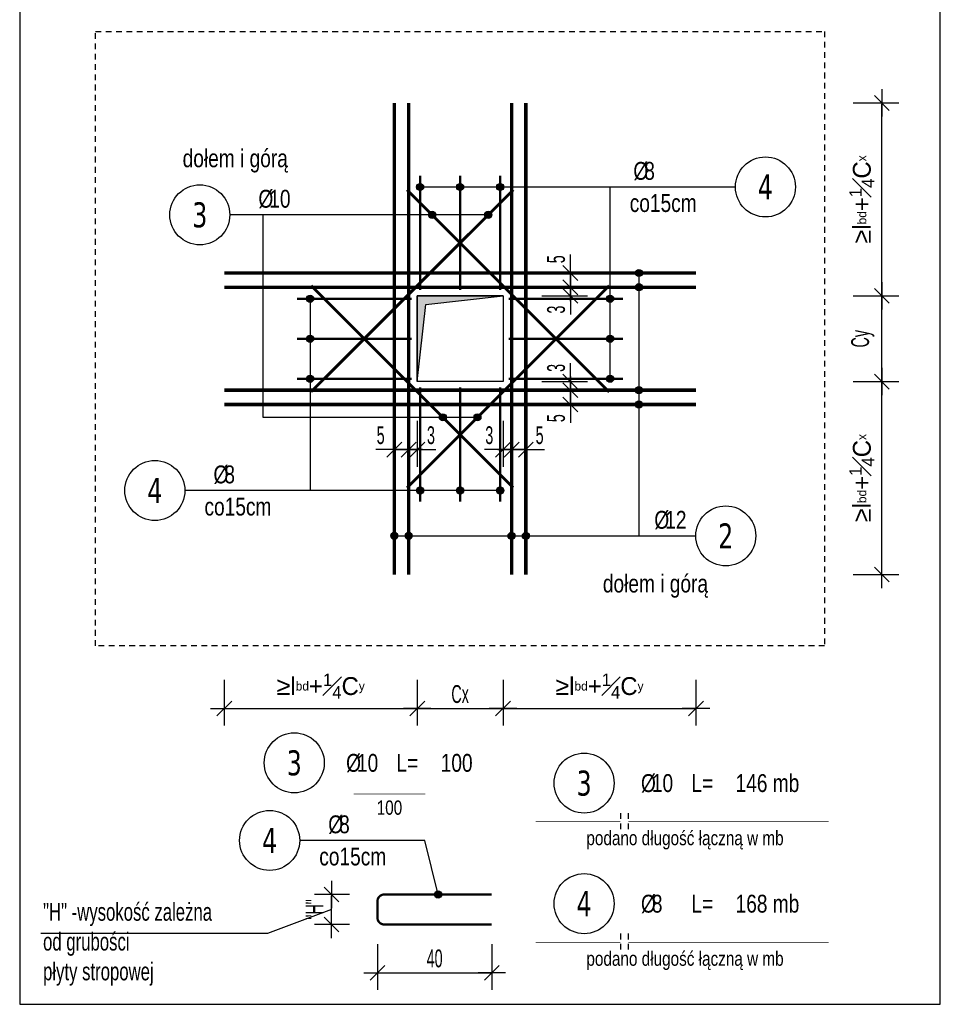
# Model space of a CAD drawing. Header units: millimetres. Extents: x -796 to 14823, y -2819 to 1873.
# Tile 3 of 51: x -126 to 196, y -2553 to -2209. Entities that reach past the tile are written whole.
import ezdxf
from ezdxf.enums import TextEntityAlignment as Align

# ---------------------------------------------------------------- set-up
doc = ezdxf.new("R2010")
doc.units = ezdxf.units.MM
doc.header["$LTSCALE"] = 10
doc.linetypes.add('MP', pattern=[0.36, 0.2, -0.16])
for name, color, linetype in [('BA_lpm', 1, 'MP'), ('BA_wym', 1, 'Continuous'), ('BZ_lpm', 1, 'MP'), ('BZ_odn', 1, 'Continuous'), ('BZ_opi2', 4, 'Continuous'), ('BZ_opi3', 30, 'Continuous'), ('BZ_opi4', 53, 'Continuous'), ('BZ_P_wid', 3, 'Continuous'), ('BZ_P_wyc', 134, 'Continuous'), ('BZ_sym', 7, 'Continuous'), ('BZ_txs', 2, 'Continuous'), ('BZ_wym', 1, 'Continuous')]:
    doc.layers.add(name, color=color, linetype=linetype)
doc.layers.add('BA_obw', color=230, linetype='Continuous', plot=False)
doc.layers.add('BZ_pom', color=6, linetype='Continuous', plot=False)
doc.styles.add('BIKTBG', font='tahoma.ttf', dxfattribs={"width": 0.85})
doc.styles.add('BIKTC', font='bikromsw.shx', dxfattribs={"width": 0.85})
doc.styles.add('BIKTS', font='bikromsw.shx', dxfattribs={"width": 0.8})
doc.styles.add('BIKWYM', font='bikromsw.shx', dxfattribs={"width": 0.6})
doc.dimstyles.new('BA_KR_25_cm', dxfattribs={"dimscale": 0.25, "dimtxt": 25, "dimasz": 1.666667, "dimexe": 24, "dimexo": 0, "dimgap": 0, "dimtad": 0, "dimdec": 1, "dimrnd": 0.5, "dimzin": 9, "dimdsep": 46, "dimtxsty": 'BIKWYM', "dimblk": 'WYM-KR', "dimcen": 0, "dimdle": 20, "dimclrd": 256, "dimclre": 256, "dimclrt": 7, "dimadec": 0, "dimazin": 0, "dimtfac": 0.033333, "dimtdec": 1, "dimtmove": 0, "dimatfit": 3, "dimldrblk": 'WYM-KR', "dimfxl": 1, "dimtvp": 0.8, "dimtolj": 1, "dimarcsym": 0})
doc.dimstyles.new('BZ_KP_25_cm', dxfattribs={"dimscale": 0.25, "dimtxt": 25, "dimasz": 1.666667, "dimexe": 24, "dimexo": 0, "dimgap": 0, "dimtad": 0, "dimdec": 1, "dimrnd": 0.5, "dimzin": 9, "dimdsep": 46, "dimtxsty": 'BIKWYM', "dimblk": 'WYM-KR', "dimblk1": 'WYM-KP', "dimblk2": 'WYM-KP', "dimsah": 1, "dimcen": 0, "dimdle": 20, "dimclrd": 256, "dimclre": 256, "dimclrt": 7, "dimadec": 0, "dimazin": 0, "dimtfac": 0.033333, "dimtdec": 1, "dimtmove": 0, "dimatfit": 3, "dimldrblk": 'WYM-KP', "dimfxl": 1, "dimtvp": 0.8, "dimtolj": 1, "dimarcsym": 0})
doc.dimstyles.new('BZ_KR_25_cm', dxfattribs={"dimscale": 0.25, "dimtxt": 25, "dimasz": 1.666667, "dimexe": 24, "dimexo": 0, "dimgap": 0, "dimtad": 0, "dimdec": 1, "dimrnd": 0.5, "dimzin": 9, "dimdsep": 46, "dimtxsty": 'BIKWYM', "dimblk": 'WYM-KR', "dimcen": 0, "dimdle": 20, "dimclrd": 256, "dimclre": 256, "dimclrt": 2, "dimadec": 0, "dimazin": 0, "dimtfac": 0.033333, "dimtdec": 1, "dimtmove": 0, "dimatfit": 3, "dimldrblk": 'WYM-KR', "dimfxl": 25, "dimfxlon": 1, "dimtvp": 0.8, "dimtolj": 1, "dimarcsym": 0})
doc.dimstyles.new('BZ_ST_100_cm', dxfattribs={"dimtxt": 25, "dimasz": 1.666667, "dimexe": 24, "dimexo": 0, "dimgap": 0, "dimtad": 0, "dimdec": 1, "dimrnd": 0.5, "dimdsep": 46, "dimtxsty": 'BIKWYM', "dimblk": 'WYM-ST', "dimcen": 0, "dimdle": 20, "dimclrd": 256, "dimclre": 256, "dimclrt": 7, "dimadec": 0, "dimazin": 0, "dimtfac": 0.033333, "dimtdec": 1, "dimtix": 1, "dimtmove": 2, "dimatfit": 3, "dimldrblk": 'WYM-ST', "dimfxl": 25, "dimfxlon": 1, "dimtvp": 0.8, "dimtolj": 1, "dimtzin": 0, "dimarcsym": 0})

# ---------------------------------------------------------------- blocks, each defined once
blk = doc.blocks.new('WYM-KR')
at = {"linetype": 'ByBlock'}
blk.add_line((11.52, 0), (-11.52, 0), dxfattribs=at)
at = {"color": 7, "linetype": 'ByBlock'}
blk.add_line((6.24, 6.24), (-6.24, -6.24), dxfattribs=at)
blk = doc.blocks.new('*D29')
at = {"layer": 'BA_wym', "lineweight": -2}
for p, q in [((13.29, -2439.72), (13.29, -2455.72)), ((43.29, -2439.72), (43.29, -2455.72)), ((13.71, -2449.72), (42.88, -2449.72))]:
    blk.add_line(p, q, dxfattribs=at)
at = {"layer": 'Defpoints', "color": 0}
for p in [(13.29, -2347.22), (43.29, -2347.22), (43.29, -2449.72)]:
    blk.add_point(p, dxfattribs=at)
at = {"layer": 'BA_wym', "lineweight": -2, "xscale": 0.4166666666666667, "yscale": 0.4166666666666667, "zscale": 0.4166666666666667, "rotation": 180}
blk.add_blockref('WYM-KR', (13.29, -2449.72), dxfattribs=at)
at = {"layer": 'BA_wym', "lineweight": -2, "xscale": 0.4166666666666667, "yscale": 0.4166666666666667, "zscale": 0.4166666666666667}
blk.add_blockref('WYM-KR', (43.29, -2449.72), dxfattribs=at)
at = {"layer": 'BA_wym', "color": 7, "insert": (28.29, -2444.72), "char_height": 6.25, "attachment_point": 5, "style": 'BIKWYM'}
blk.add_mtext('\\A1;Cx', dxfattribs=at)
blk = doc.blocks.new('*D30')
at = {"layer": 'BA_wym', "lineweight": -2}
for p, q in [((43.29, -2439.72), (43.29, -2455.72)), ((110.79, -2439.72), (110.79, -2455.72)), ((43.71, -2449.72), (110.38, -2449.72))]:
    blk.add_line(p, q, dxfattribs=at)
at = {"layer": 'Defpoints', "color": 0}
for p in [(43.29, -2347.22), (110.79, -2355.22), (110.79, -2449.72)]:
    blk.add_point(p, dxfattribs=at)
at = {"layer": 'BA_wym', "lineweight": -2, "xscale": 0.4166666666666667, "yscale": 0.4166666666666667, "zscale": 0.4166666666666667, "rotation": 180}
blk.add_blockref('WYM-KR', (43.29, -2449.72), dxfattribs=at)
at = {"layer": 'BA_wym', "lineweight": -2, "xscale": 0.4166666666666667, "yscale": 0.4166666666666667, "zscale": 0.4166666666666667}
blk.add_blockref('WYM-KR', (110.79, -2449.72), dxfattribs=at)
at = {"layer": 'BA_wym', "color": 7, "insert": (77.04, -2441.89), "char_height": 6.25, "attachment_point": 5, "style": 'BIKWYM'}
blk.add_mtext('\\A1;\\fArial|b0|i0|c0|p34;\\W1;\\C256;≥\\Fbikromsw.shx|c1;l\\H0.5x;bd\\H2x;+{\\H0.7x;\\S1#4;}\\H1.0003x;C\\H0.5x;y', dxfattribs=at)
blk = doc.blocks.new('*D31')
at = {"layer": 'BA_wym', "lineweight": -2}
for p, q in [((-54.21, -2439.72), (-54.21, -2455.72)), ((13.29, -2439.72), (13.29, -2455.72)), ((-53.79, -2449.72), (12.88, -2449.72))]:
    blk.add_line(p, q, dxfattribs=at)
at = {"layer": 'Defpoints', "color": 0}
for p in [(13.29, -2347.22), (-54.21, -2355.22), (13.29, -2449.72)]:
    blk.add_point(p, dxfattribs=at)
at = {"layer": 'BA_wym', "lineweight": -2, "xscale": 0.4166666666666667, "yscale": 0.4166666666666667, "zscale": 0.4166666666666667, "rotation": 180}
blk.add_blockref('WYM-KR', (-54.21, -2449.72), dxfattribs=at)
at = {"layer": 'BA_wym', "lineweight": -2, "xscale": 0.4166666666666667, "yscale": 0.4166666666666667, "zscale": 0.4166666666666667}
blk.add_blockref('WYM-KR', (13.29, -2449.72), dxfattribs=at)
at = {"layer": 'BA_wym', "color": 7, "insert": (-20.46, -2441.89), "char_height": 6.25, "attachment_point": 5, "style": 'BIKWYM'}
blk.add_mtext('\\A1;\\fArial|b0|i0|c0|p34;\\W1;\\C256;≥\\Fbikromsw.shx|c1;l\\H0.5x;bd\\H2x;+{\\H0.7x;\\S1#4;}\\H1.0003x;C\\H0.5x;y', dxfattribs=at)
blk = doc.blocks.new('*D32')
at = {"layer": 'BA_wym', "lineweight": -2}
for p, q in [((165.79, -2305.37), (181.79, -2305.37)), ((175.79, -2334.95), (175.79, -2305.79)), ((165.79, -2335.37), (181.79, -2335.37))]:
    blk.add_line(p, q, dxfattribs=at)
at = {"layer": 'Defpoints', "color": 0}
for p in [(73.29, -2305.37), (175.79, -2305.37), (73.29, -2335.37)]:
    blk.add_point(p, dxfattribs=at)
at = {"layer": 'BA_wym', "lineweight": -2, "xscale": 0.4166666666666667, "yscale": 0.4166666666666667, "zscale": 0.4166666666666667}
for p, rotation in [((175.79, -2305.37), 89.99945985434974), ((175.79, -2335.37), 269.9994598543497)]:
    blk.add_blockref('WYM-KR', p, dxfattribs=dict(at, rotation=rotation))
at = {"layer": 'BA_wym', "color": 7, "insert": (169.13, -2320.37), "char_height": 6.25, "attachment_point": 5, "rotation": 89.9995, "style": 'BIKWYM'}
blk.add_mtext('\\A1;Cy', dxfattribs=at)
blk = doc.blocks.new('*D33')
at = {"layer": 'BA_wym', "lineweight": -2}
for p, q in [((165.79, -2237.87), (181.79, -2237.87)), ((175.79, -2304.95), (175.79, -2238.29)), ((165.79, -2305.37), (181.79, -2305.37))]:
    blk.add_line(p, q, dxfattribs=at)
at = {"layer": 'Defpoints', "color": 0}
for p in [(81.29, -2237.87), (175.79, -2237.87), (73.29, -2305.37)]:
    blk.add_point(p, dxfattribs=at)
at = {"layer": 'BA_wym', "lineweight": -2, "xscale": 0.4166666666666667, "yscale": 0.4166666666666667, "zscale": 0.4166666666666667}
for p, rotation in [((175.79, -2237.87), 89.99945985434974), ((175.79, -2305.37), 269.9994598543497)]:
    blk.add_blockref('WYM-KR', p, dxfattribs=dict(at, rotation=rotation))
at = {"layer": 'BA_wym', "color": 7, "insert": (168.79, -2271.62), "char_height": 6.25, "attachment_point": 5, "rotation": 89.9995, "style": 'BIKWYM'}
blk.add_mtext('\\A1;\\fArial|b0|i0|c0|p34;\\W1;\\C256;≥\\Fbikromsw.shx|c1;l\\H0.5x;bd\\H2x;+{\\H0.7x;\\S1#4;}\\H1.0003x;C\\H0.5x;x', dxfattribs=at)
blk = doc.blocks.new('*D34')
at = {"layer": 'BA_wym', "lineweight": -2}
for p, q in [((165.79, -2335.37), (181.79, -2335.37)), ((175.79, -2402.45), (175.79, -2335.79)), ((165.79, -2402.87), (181.79, -2402.87))]:
    blk.add_line(p, q, dxfattribs=at)
at = {"layer": 'Defpoints', "color": 0}
for p in [(73.29, -2335.37), (175.79, -2335.37), (81.29, -2402.87)]:
    blk.add_point(p, dxfattribs=at)
at = {"layer": 'BA_wym', "lineweight": -2, "xscale": 0.4166666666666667, "yscale": 0.4166666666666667, "zscale": 0.4166666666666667}
for p, rotation in [((175.79, -2335.37), 89.99945985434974), ((175.79, -2402.87), 269.9994598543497)]:
    blk.add_blockref('WYM-KR', p, dxfattribs=dict(at, rotation=rotation))
at = {"layer": 'BA_wym', "color": 7, "insert": (168.79, -2369.12), "char_height": 6.25, "attachment_point": 5, "rotation": 89.9995, "style": 'BIKWYM'}
blk.add_mtext('\\A1;\\fArial|b0|i0|c0|p34;\\W1;\\C256;≥\\Fbikromsw.shx|c1;l\\H0.5x;bd\\H2x;+{\\H0.7x;\\S1#4;}\\H1.0003x;C\\H0.5x;x', dxfattribs=at)
blk = doc.blocks.new('*D35')
at = {"layer": 'BZ_wym', "lineweight": -2}
for p, q in [((43.29, -2349.15), (43.29, -2365.15)), ((46.29, -2349.15), (46.29, -2365.15)), ((42.88, -2359.15), (36.83, -2359.15)), ((43.29, -2359.15), (46.29, -2359.15)), ((46.71, -2359.15), (47.13, -2359.15))]:
    blk.add_line(p, q, dxfattribs=at)
at = {"layer": 'Defpoints', "color": 0}
for p in [(43.29, -2321), (46.29, -2321), (46.29, -2359.15)]:
    blk.add_point(p, dxfattribs=at)
at = {"layer": 'BZ_wym', "lineweight": -2, "xscale": 0.4166666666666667, "yscale": 0.4166666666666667, "zscale": 0.4166666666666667}
blk.add_blockref('WYM-KR', (43.29, -2359.15), dxfattribs=at)
at = {"layer": 'BZ_wym', "lineweight": -2, "xscale": 0.4166666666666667, "yscale": 0.4166666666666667, "zscale": 0.4166666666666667, "rotation": 180}
blk.add_blockref('WYM-KR', (46.29, -2359.15), dxfattribs=at)
at = {"layer": 'BZ_wym', "color": 2, "insert": (38.49, -2354.15), "char_height": 6.25, "attachment_point": 5, "style": 'BIKWYM'}
blk.add_mtext('\\A1;3', dxfattribs=at)
blk = doc.blocks.new('*D36')
at = {"layer": 'BZ_wym', "lineweight": -2}
for p, q in [((46.29, -2349.15), (46.29, -2365.15)), ((51.29, -2349.15), (51.29, -2365.15)), ((45.88, -2359.15), (45.46, -2359.15)), ((46.29, -2359.15), (51.29, -2359.15)), ((51.71, -2359.15), (57.76, -2359.15))]:
    blk.add_line(p, q, dxfattribs=at)
at = {"layer": 'Defpoints', "color": 0}
for p in [(46.29, -2321), (51.29, -2321), (51.29, -2359.15)]:
    blk.add_point(p, dxfattribs=at)
at = {"layer": 'BZ_wym', "lineweight": -2, "xscale": 0.4166666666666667, "yscale": 0.4166666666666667, "zscale": 0.4166666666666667}
blk.add_blockref('WYM-KR', (46.29, -2359.15), dxfattribs=at)
at = {"layer": 'BZ_wym', "lineweight": -2, "xscale": 0.4166666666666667, "yscale": 0.4166666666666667, "zscale": 0.4166666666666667, "rotation": 180}
blk.add_blockref('WYM-KR', (51.29, -2359.15), dxfattribs=at)
at = {"layer": 'BZ_wym', "color": 2, "insert": (56.09, -2354.15), "char_height": 6.25, "attachment_point": 5, "style": 'BIKWYM'}
blk.add_mtext('\\A1;5', dxfattribs=at)
blk = doc.blocks.new('*D37')
at = {"layer": 'BZ_wym', "lineweight": -2}
for p, q in [((10.29, -2349.15), (10.29, -2365.15)), ((13.29, -2349.15), (13.29, -2365.15)), ((9.88, -2359.15), (9.46, -2359.15)), ((13.29, -2359.15), (10.29, -2359.15)), ((13.71, -2359.15), (19.76, -2359.15))]:
    blk.add_line(p, q, dxfattribs=at)
at = {"layer": 'Defpoints', "color": 0}
for p in [(10.29, -2321), (13.29, -2321), (10.29, -2359.15)]:
    blk.add_point(p, dxfattribs=at)
at = {"layer": 'BZ_wym', "lineweight": -2, "xscale": 0.4166666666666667, "yscale": 0.4166666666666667, "zscale": 0.4166666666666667}
blk.add_blockref('WYM-KR', (10.29, -2359.15), dxfattribs=at)
at = {"layer": 'BZ_wym', "lineweight": -2, "xscale": 0.4166666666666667, "yscale": 0.4166666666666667, "zscale": 0.4166666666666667, "rotation": 180}
blk.add_blockref('WYM-KR', (13.29, -2359.15), dxfattribs=at)
at = {"layer": 'BZ_wym', "color": 2, "insert": (18.09, -2354.15), "char_height": 6.25, "attachment_point": 5, "style": 'BIKWYM'}
blk.add_mtext('\\A1;3', dxfattribs=at)
blk = doc.blocks.new('*D38')
at = {"layer": 'BZ_wym', "lineweight": -2}
for p, q in [((5.29, -2349.15), (5.29, -2365.15)), ((10.29, -2349.15), (10.29, -2365.15)), ((4.88, -2359.15), (-1.17, -2359.15)), ((10.29, -2359.15), (5.29, -2359.15)), ((10.71, -2359.15), (11.13, -2359.15))]:
    blk.add_line(p, q, dxfattribs=at)
at = {"layer": 'Defpoints', "color": 0}
for p in [(5.29, -2321), (10.29, -2321), (5.29, -2359.15)]:
    blk.add_point(p, dxfattribs=at)
at = {"layer": 'BZ_wym', "lineweight": -2, "xscale": 0.4166666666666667, "yscale": 0.4166666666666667, "zscale": 0.4166666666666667}
blk.add_blockref('WYM-KR', (5.29, -2359.15), dxfattribs=at)
at = {"layer": 'BZ_wym', "lineweight": -2, "xscale": 0.4166666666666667, "yscale": 0.4166666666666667, "zscale": 0.4166666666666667, "rotation": 180}
blk.add_blockref('WYM-KR', (10.29, -2359.15), dxfattribs=at)
at = {"layer": 'BZ_wym', "color": 2, "insert": (0.49, -2354.15), "char_height": 6.25, "attachment_point": 5, "style": 'BIKWYM'}
blk.add_mtext('\\A1;5', dxfattribs=at)
blk = doc.blocks.new('*D39')
at = {"layer": 'BZ_wym', "lineweight": -2}
for p, q in [((66.87, -2334.95), (66.87, -2328.9)), ((56.87, -2335.37), (72.87, -2335.37)), ((66.87, -2335.37), (66.87, -2338.37)), ((56.87, -2338.37), (72.87, -2338.37)), ((66.87, -2338.79), (66.87, -2339.2))]:
    blk.add_line(p, q, dxfattribs=at)
at = {"layer": 'Defpoints', "color": 0}
for p in [(28.72, -2335.37), (28.72, -2338.37), (66.87, -2338.37)]:
    blk.add_point(p, dxfattribs=at)
at = {"layer": 'BZ_wym', "lineweight": -2, "xscale": 0.4166666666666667, "yscale": 0.4166666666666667, "zscale": 0.4166666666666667}
for p, rotation in [((66.87, -2335.37), 270), ((66.87, -2338.37), 90)]:
    blk.add_blockref('WYM-KR', p, dxfattribs=dict(at, rotation=rotation))
at = {"layer": 'BZ_wym', "color": 2, "insert": (61.87, -2330.57), "char_height": 6.25, "attachment_point": 5, "rotation": 90, "style": 'BIKWYM'}
blk.add_mtext('\\A1;3', dxfattribs=at)
blk = doc.blocks.new('*D40')
at = {"layer": 'BZ_wym', "lineweight": -2}
for p, q in [((56.87, -2338.37), (72.87, -2338.37)), ((66.87, -2337.95), (66.87, -2337.54)), ((66.87, -2338.37), (66.87, -2343.37)), ((56.87, -2343.37), (72.87, -2343.37)), ((66.87, -2343.79), (66.87, -2349.84))]:
    blk.add_line(p, q, dxfattribs=at)
at = {"layer": 'Defpoints', "color": 0}
for p in [(28.72, -2338.37), (28.72, -2343.37), (66.87, -2343.37)]:
    blk.add_point(p, dxfattribs=at)
at = {"layer": 'BZ_wym', "lineweight": -2, "xscale": 0.4166666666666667, "yscale": 0.4166666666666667, "zscale": 0.4166666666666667}
for p, rotation in [((66.87, -2338.37), 270), ((66.87, -2343.37), 90)]:
    blk.add_blockref('WYM-KR', p, dxfattribs=dict(at, rotation=rotation))
at = {"layer": 'BZ_wym', "color": 2, "insert": (61.87, -2348.17), "char_height": 6.25, "attachment_point": 5, "rotation": 90, "style": 'BIKWYM'}
blk.add_mtext('\\A1;5', dxfattribs=at)
blk = doc.blocks.new('*D41')
at = {"layer": 'BZ_wym', "lineweight": -2}
for p, q in [((56.87, -2302.37), (72.87, -2302.37)), ((66.87, -2301.95), (66.87, -2301.54)), ((66.87, -2305.37), (66.87, -2302.37)), ((56.87, -2305.37), (72.87, -2305.37)), ((66.87, -2305.79), (66.87, -2311.84))]:
    blk.add_line(p, q, dxfattribs=at)
at = {"layer": 'Defpoints', "color": 0}
for p in [(28.72, -2302.37), (66.87, -2302.37), (28.72, -2305.37)]:
    blk.add_point(p, dxfattribs=at)
at = {"layer": 'BZ_wym', "lineweight": -2, "xscale": 0.4166666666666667, "yscale": 0.4166666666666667, "zscale": 0.4166666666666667}
for p, rotation in [((66.87, -2302.37), 270), ((66.87, -2305.37), 90)]:
    blk.add_blockref('WYM-KR', p, dxfattribs=dict(at, rotation=rotation))
at = {"layer": 'BZ_wym', "color": 2, "insert": (61.87, -2310.17), "char_height": 6.25, "attachment_point": 5, "rotation": 90, "style": 'BIKWYM'}
blk.add_mtext('\\A1;3', dxfattribs=at)
blk = doc.blocks.new('*D42')
at = {"layer": 'BZ_wym', "lineweight": -2}
for p, q in [((66.87, -2296.95), (66.87, -2290.9)), ((56.87, -2297.37), (72.87, -2297.37)), ((66.87, -2302.37), (66.87, -2297.37)), ((56.87, -2302.37), (72.87, -2302.37)), ((66.87, -2302.79), (66.87, -2303.2))]:
    blk.add_line(p, q, dxfattribs=at)
at = {"layer": 'Defpoints', "color": 0}
for p in [(28.72, -2297.37), (66.87, -2297.37), (28.72, -2302.37)]:
    blk.add_point(p, dxfattribs=at)
at = {"layer": 'BZ_wym', "lineweight": -2, "xscale": 0.4166666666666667, "yscale": 0.4166666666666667, "zscale": 0.4166666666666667}
for p, rotation in [((66.87, -2297.37), 270), ((66.87, -2302.37), 90)]:
    blk.add_blockref('WYM-KR', p, dxfattribs=dict(at, rotation=rotation))
at = {"layer": 'BZ_wym', "color": 2, "insert": (61.87, -2292.57), "char_height": 6.25, "attachment_point": 5, "rotation": 90, "style": 'BIKWYM'}
blk.add_mtext('\\A1;5', dxfattribs=at)
blk = doc.blocks.new('WYM-KP')
blk.add_hatch(color=256).paths.add_polyline_path([(3, 0, 1), (-3, 0, 1)])
blk.add_circle((0, 0), 3)
blk = doc.blocks.new('bik_BlkOpPretU', base_point=(18572.85, 5991.36))
at = {"layer": 'BZ_opi2', "style": 'BIKTBG', "width": 0.8}
blk.add_attdef('NUMER', text='', height=26.25, dxfattribs=at).set_placement((18420.64, 5991.36), align=Align.MIDDLE_CENTER)
at = {"layer": 'BZ_opi4', "style": 'BIKTS', "width": 0.8}
for tag, p in [('SZTUK', (18467.14, 5998.86)), ('PRZEDR_FI', (18535, 5998.86)), ('PRZEKROJ', (18546.43, 5998.86)), ('UWAGA', (18467.14, 5965.11))]:
    blk.add_attdef(tag, p, '', height=18.75, dxfattribs=at)
at = {"layer": 'BZ_pom', "width": 0.8}
for tag, p, height, style in [('POZYCJA', (18452.14, 6028.86), 26.25, 'BIKTBG'), ('GATUNEK', (18346.58, 6028.86), 18.75, 'BIKTS'), ('METODA_L', (18348.57, 5991.36), 18.75, 'BIKTS')]:
    blk.add_attdef(tag, p, '', height=height, dxfattribs=dict(at, style=style))
at = {"layer": 'BZ_wym', "width": 0.8}
for tag, p, height, style, flags in [('PRZEDR_L', (18467.14, 5936.98), 18.75, 'BIKTS', 1), ('DLUGOSC', (18467.14, 5908.86), 18.75, 'BIKTS', 1), ('TYP_PRETA', (18467.14, 5880.73), 18.75, 'BIKTS', 3), ('PRZEDR_NR', (18467.14, 5852.61), 26.25, 'BIKTBG', 1), ('PRZEDR_SZT', (18467.14, 5824.48), 18.75, 'BIKTS', 1), ('EURO_KOD', (18467.14, 5796.36), 18.75, 'BIKTS', 3), ('EURO_KOD_SEGMENTY', (18507.85, 5796.36), 18.75, 'BIKTS', 3), ('HAK_1', (18467.14, 5768.23), 18.75, 'BIKTS', 3), ('HAK_2', (18467.14, 5740.11), 18.75, 'BIKTS', 3), ('ID', (18467.14, 5711.98), 18.75, 'BIKTS', 3), ('ID_C', (18467.14, 5683.86), 18.75, 'BIKTS', 3), ('b_atr_0', (18467.14, 5655.73), 18.75, 'BIKTS', 3)]:
    blk.add_attdef(tag, p, '', height=height, dxfattribs=dict(at, style=style, flags=flags))
blk = doc.blocks.new('bik_BlkOpPretW', base_point=(-8229.3, 29338.9))
at = {"layer": 'BZ_opi2', "style": 'BIKTBG', "width": 0.8}
blk.add_attdef('NUMER', text='', height=35, dxfattribs=at).set_placement((-8167.3, 29338.9), align=Align.MIDDLE_CENTER)
at = {"layer": 'BZ_opi4', "style": 'BIKTS', "width": 0.8}
for tag, p in [('SZTUK', (-8124.3, 29326.4)), ('PRZEDR_FI', (-8050, 29326.4)), ('PRZEKROJ', (-8034.8, 29326.4)), ('PRZEDR_L', (-7979.5, 29326.4)), ('DLUGOSC', (-7917.6, 29326.4))]:
    blk.add_attdef(tag, p, '', height=25, dxfattribs=at)
at = {"layer": 'BZ_pom', "width": 0.8}
for tag, p, height, style, flags in [('POZYCJA', (-8124.3, 29288.9), 35, 'BIKTBG', 3), ('GATUNEK', (-8124.3, 29251.4), 25, 'BIKTS', 1), ('METODA_L', (-8124.3, 29176.4), 25, 'BIKTS', 3)]:
    blk.add_attdef(tag, p, '', height=height, dxfattribs=dict(at, style=style, flags=flags))
at = {"layer": 'BZ_wym', "width": 0.8}
for tag, p, height, style, flags in [('UWAGA', (-8124.3, 29213.9), 25, 'BIKTS', 1), ('TYP_PRETA', (-8124.3, 29138.9), 25, 'BIKTS', 3), ('PRZEDR_NR', (-8124.3, 29101.4), 35, 'BIKTBG', 1), ('PRZEDR_SZT', (-8124.3, 29063.9), 25, 'BIKTS', 1), ('EURO_KOD', (-8124.3, 29026.4), 25, 'BIKTS', 3), ('EURO_KOD_SEGMENTY', (-8070, 29026.4), 25, 'BIKTS', 3), ('HAK_1', (-8124.3, 28988.9), 25, 'BIKTS', 3), ('HAK_2', (-8124.3, 28951.4), 25, 'BIKTS', 3), ('ID', (-8124.3, 28913.9), 25, 'BIKTS', 3), ('ID_C', (-8124.3, 28876.4), 25, 'BIKTS', 3), ('b_atr_0', (-8124.3, 28838.9), 25, 'BIKTS', 3)]:
    blk.add_attdef(tag, p, '', height=height, dxfattribs=dict(at, style=style, flags=flags))
blk = doc.blocks.new('*D43')
at = {"layer": 'BZ_wym', "lineweight": -2}
for p, q in [((-0.63, -2532.21), (-0.63, -2548.21)), ((39.37, -2532.21), (39.37, -2548.21)), ((-0.21, -2542.21), (38.95, -2542.21))]:
    blk.add_line(p, q, dxfattribs=at)
at = {"layer": 'Defpoints', "color": 0}
for p in [(-0.63, -2520.06), (39.37, -2525.31), (39.37, -2542.21)]:
    blk.add_point(p, dxfattribs=at)
at = {"layer": 'BZ_wym', "lineweight": -2, "xscale": 0.4166666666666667, "yscale": 0.4166666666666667, "zscale": 0.4166666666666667, "rotation": 180}
blk.add_blockref('WYM-KR', (-0.63, -2542.21), dxfattribs=at)
at = {"layer": 'BZ_wym', "lineweight": -2, "xscale": 0.4166666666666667, "yscale": 0.4166666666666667, "zscale": 0.4166666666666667}
blk.add_blockref('WYM-KR', (39.37, -2542.21), dxfattribs=at)
at = {"layer": 'BZ_wym', "color": 2, "insert": (19.37, -2537.21), "char_height": 6.25, "attachment_point": 5, "style": 'BIKWYM'}
blk.add_mtext('\\A1;40', dxfattribs=at)
blk = doc.blocks.new('*D44')
at = {"layer": 'BZ_wym', "lineweight": -2}
for p, q in [((-10.43, -2514.81), (-22.68, -2514.81)), ((-16.68, -2524.9), (-16.68, -2515.23)), ((-10.43, -2525.31), (-22.68, -2525.31))]:
    blk.add_line(p, q, dxfattribs=at)
at = {"layer": 'Defpoints', "color": 0}
for p in [(-16.68, -2514.81), (-6.68, -2514.81), (-6.68, -2525.31)]:
    blk.add_point(p, dxfattribs=at)
at = {"layer": 'BZ_wym', "lineweight": -2, "xscale": 0.4166666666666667, "yscale": 0.4166666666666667, "zscale": 0.4166666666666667}
for p, rotation in [((-16.68, -2514.81), 90), ((-16.68, -2525.31), 270)]:
    blk.add_blockref('WYM-KR', p, dxfattribs=dict(at, rotation=rotation))
at = {"layer": 'BZ_wym', "color": 2, "insert": (-22.63, -2520.06), "char_height": 6.25, "attachment_point": 5, "rotation": 90, "style": 'BIKWYM'}
blk.add_mtext('\\A1;"H"', dxfattribs=at)
blk = doc.blocks.new('WYM-ST')
blk.add_hatch(color=256).paths.add_polyline_path([(-13, 2.88), (0, 0), (-13, -2.88)])
blk.add_lwpolyline([(0, 0), (-13, 2.88), (-13, -2.88), (0, 0)])

msp = doc.modelspace()

# ---------------------------------------------------------------- hatches: boundary and pattern name
at = {"layer": 'BZ_sym'}
msp.add_hatch(color=256, dxfattribs=at).paths.add_polyline_path([(13.29, -2335.37), (16.29, -2308.37), (43.29, -2305.37), (13.29, -2305.37)])

# ---------------------------------------------------------------- linework, layer by layer
msp.add_lwpolyline([(13.29, -2305.37), (43.29, -2305.37), (43.29, -2335.37), (13.29, -2335.37), (13.29, -2305.37)])
at = {"layer": 'BA_lpm'}
msp.add_lwpolyline([(-99.21, -2212.87), (155.79, -2212.87), (155.79, -2427.87), (-99.21, -2427.87)], close=True, dxfattribs=at)
at = {"layer": 'BA_obw'}
msp.add_lwpolyline([(-125.75, -2553.23), (196.24, -2553.23), (196.24, -2102.37), (-125.75, -2102.37)], close=True, dxfattribs=at)
at = {"layer": 'BZ_lpm'}
for p, q in [((84.35, -2486.32), (84.35, -2492.32)), ((87.1, -2486.32), (87.1, -2492.32)), ((84.35, -2528.5), (84.35, -2534.5)), ((87.1, -2528.5), (87.1, -2534.5))]:
    msp.add_line(p, q, dxfattribs=at)
at = {"layer": 'BZ_odn', "color": 252}
for centre in [(135.07, -2267.27), (-62.76, -2277.02), (-78.48, -2373.47), (-29.72, -2468.75), (71.65, -2475.84), (-38.33, -2495.89), (71.65, -2518.02)]:
    msp.add_circle(centre, 10.5, dxfattribs=at)
at = {"layer": 'BZ_odn', "color": 252, "lineweight": -2}
msp.add_circle((121.2, -2389.35), 10.5, dxfattribs=at)
at = {"layer": 'BZ_P_wid'}
for points, const_width in [([(5.29, -2402.87), (5.29, -2237.87)], 1.2), ([(10.29, -2402.87), (10.29, -2237.87)], 1.2), ([(46.29, -2402.87), (46.29, -2237.87)], 1.2), ([(51.29, -2402.87), (51.29, -2237.87)], 1.2), ([(-23.83, -2338.96), (46.88, -2268.25)], 1), ([(80.42, -2338.96), (9.71, -2268.25)], 1), ([(-54.21, -2297.37), (110.79, -2297.37)], 1.2), ([(-54.21, -2302.37), (110.79, -2302.37)], 1.2), ([(-23.83, -2301.78), (46.88, -2372.49)], 1), ([(80.42, -2301.78), (9.71, -2372.49)], 1), ([(-54.21, -2338.37), (110.79, -2338.37)], 1.2), ([(-54.21, -2343.37), (110.79, -2343.37)], 1.2)]:
    msp.add_lwpolyline(points, dxfattribs=dict(at, const_width=const_width))
at = {"layer": 'BZ_P_wid', "color": 4, "lineweight": -2, "const_width": 0.8}
for points in [[(14.29, -2303.37), (14.29, -2263.37)], [(28.29, -2303.37), (28.29, -2263.37)], [(42.29, -2303.37), (42.29, -2263.37)], [(11.29, -2306.37), (-28.71, -2306.37)], [(45.29, -2306.37), (85.29, -2306.37)], [(11.29, -2320.37), (-28.71, -2320.37)], [(45.29, -2320.37), (85.29, -2320.37)], [(11.29, -2334.37), (-28.71, -2334.37)], [(45.29, -2334.37), (85.29, -2334.37)], [(14.29, -2337.37), (14.29, -2377.37)], [(28.29, -2337.37), (28.29, -2377.37)], [(42.29, -2337.37), (42.29, -2377.37)]]:
    msp.add_lwpolyline(points, dxfattribs=at)
at = {"layer": 'BZ_P_wyc', "linetype": 'Continuous', "const_width": 0.25}
msp.add_lwpolyline([(16.07, -2479.66), (-8.93, -2479.66)], dxfattribs=at)
at = {"layer": 'BZ_P_wyc', "const_width": 0.25}
for points in [[(54.77, -2489.32), (84.35, -2489.32)], [(87.1, -2489.32), (157.22, -2489.32)], [(54.77, -2531.5), (84.35, -2531.5)], [(87.1, -2531.5), (157.22, -2531.5)]]:
    msp.add_lwpolyline(points, dxfattribs=at)
at = {"layer": 'BZ_P_wyc', "linetype": 'Continuous', "lineweight": -2, "const_width": 0.8}
msp.add_lwpolyline([(39.37, -2514.81), (1.77, -2514.81, 0.414214), (-0.63, -2517.21), (-0.63, -2522.91, 0.414214), (1.77, -2525.31), (39.37, -2525.31)], format="xyb", dxfattribs=at)
at = {"layer": 'BZ_sym'}
msp.add_lwpolyline([(13.29, -2335.37), (16.29, -2308.37), (43.29, -2305.37), (13.29, -2305.37)], close=True, dxfattribs=at)

# ---------------------------------------------------------------- block references
ref = msp.add_blockref('bik_BlkOpPretU', (80.76, -2267.27))
ref.add_attrib('NUMER', '4', dxfattribs={"layer": 'BZ_opi2', "height": 8.75, "style": 'BIKTBG', "width": 0.8}).set_placement((135.07, -2267.27), align=Align.MIDDLE_CENTER)
ref.add_attrib('PRZEKROJ', '8', (92.69, -2264.77), dxfattribs={"layer": 'BZ_opi4', "height": 6.25, "style": 'BIKTS', "width": 0.8})
ref.add_attrib('UWAGA', ' co15cm', (85.76, -2276.02), dxfattribs={"layer": 'BZ_opi4', "height": 6.25, "style": 'BIKTS', "width": 0.8})
ref.add_attrib('PRZEDR_FI', '%%c', (88.88, -2264.77), dxfattribs={"layer": 'BZ_opi4', "height": 6.25, "style": 'BIKTS', "width": 0.8})
ref = msp.add_blockref('bik_BlkOpPretU', (-29.64, -2277.02))
ref.add_attrib('NUMER', '3', dxfattribs={"layer": 'BZ_opi2', "height": 8.75, "style": 'BIKTBG', "width": 0.8}).set_placement((-62.76, -2277.02), align=Align.MIDDLE_CENTER)
ref.add_attrib('PRZEKROJ', '10', (-38.45, -2274.52), dxfattribs={"layer": 'BZ_opi4', "height": 6.25, "style": 'BIKTS', "width": 0.8})
ref.add_attrib('PRZEDR_FI', '%%c', (-42.26, -2274.52), dxfattribs={"layer": 'BZ_opi4', "height": 6.25, "style": 'BIKTS', "width": 0.8})
ref = msp.add_blockref('bik_BlkOpPretU', (-24.17, -2373.47))
ref.add_attrib('NUMER', '4', dxfattribs={"layer": 'BZ_opi2', "height": 8.75, "style": 'BIKTBG', "width": 0.8}).set_placement((-78.48, -2373.47), align=Align.MIDDLE_CENTER)
ref.add_attrib('PRZEKROJ', '8', (-54.17, -2370.97), dxfattribs={"layer": 'BZ_opi4', "height": 6.25, "style": 'BIKTS', "width": 0.8})
ref.add_attrib('UWAGA', ' co15cm', (-62.98, -2382.22), dxfattribs={"layer": 'BZ_opi4', "height": 6.25, "style": 'BIKTS', "width": 0.8})
ref.add_attrib('PRZEDR_FI', '%%c', (-57.98, -2370.97), dxfattribs={"layer": 'BZ_opi4', "height": 6.25, "style": 'BIKTS', "width": 0.8})
at = {"lineweight": -2}
ref = msp.add_blockref('bik_BlkOpPretU', (88.09, -2389.35), dxfattribs=at)
ref.add_attrib('NUMER', '2', dxfattribs={"layer": 'BZ_opi2', "lineweight": -2, "height": 8.75, "style": 'BIKTBG', "width": 0.8}).set_placement((121.2, -2389.35), align=Align.MIDDLE_CENTER)
ref.add_attrib('PRZEKROJ', '12', (100.02, -2386.85), dxfattribs={"layer": 'BZ_opi4', "lineweight": -2, "height": 6.25, "style": 'BIKTS', "width": 0.8})
ref.add_attrib('PRZEDR_FI', '%%c', (96.21, -2386.85), dxfattribs={"layer": 'BZ_opi4', "lineweight": -2, "height": 6.25, "style": 'BIKTS', "width": 0.8})
ref = msp.add_blockref('bik_BlkOpPretW', (-45.22, -2468.75), dxfattribs=dict(xscale=0.25, yscale=0.25, zscale=0.25))
ref.add_attrib('NUMER', '3', dxfattribs={"layer": 'BZ_opi2', "height": 8.75, "style": 'BIKTBG', "width": 0.8}).set_placement((-29.72, -2468.75), align=Align.MIDDLE_CENTER)
ref.add_attrib('PRZEKROJ', '10', (-7.79, -2471.88), dxfattribs={"layer": 'BZ_opi4', "height": 6.25, "style": 'BIKTS', "width": 0.8})
ref.add_attrib('DLUGOSC', '100', (21.5, -2471.88), dxfattribs={"layer": 'BZ_opi4', "height": 6.25, "style": 'BIKTS', "width": 0.8})
ref.add_attrib('PRZEDR_FI', '%%c', (-11.59, -2471.88), dxfattribs={"layer": 'BZ_opi4', "height": 6.25, "style": 'BIKTS', "width": 0.8})
ref.add_attrib('PRZEDR_L', 'L=', (6.02, -2471.88), dxfattribs={"layer": 'BZ_opi4', "height": 6.25, "style": 'BIKTS', "width": 0.8})
ref = msp.add_blockref('bik_BlkOpPretW', (56.15, -2475.84), dxfattribs=dict(xscale=0.25, yscale=0.25, zscale=0.25, rotation=360))
ref.add_attrib('NUMER', '3', dxfattribs={"layer": 'BZ_opi2', "height": 8.75, "style": 'BIKTBG', "width": 0.8}).set_placement((71.65, -2475.84), align=Align.MIDDLE_CENTER)
ref.add_attrib('PRZEKROJ', '10', (95.35, -2478.96), dxfattribs={"layer": 'BZ_opi4', "height": 6.25, "style": 'BIKTS', "width": 0.8})
ref.add_attrib('DLUGOSC', '146 mb', (124.63, -2478.96), dxfattribs={"layer": 'BZ_opi4', "height": 6.25, "style": 'BIKTS', "width": 0.8})
ref.add_attrib('PRZEDR_FI', '%%c', (91.54, -2478.96), dxfattribs={"layer": 'BZ_opi4', "height": 6.25, "style": 'BIKTS', "width": 0.8})
ref.add_attrib('PRZEDR_L', 'L=', (109.16, -2478.96), dxfattribs={"layer": 'BZ_opi4', "height": 6.25, "style": 'BIKTS', "width": 0.8})
ref = msp.add_blockref('bik_BlkOpPretU', (15.97, -2495.89))
ref.add_attrib('NUMER', '4', dxfattribs={"layer": 'BZ_opi2', "height": 8.75, "style": 'BIKTBG', "width": 0.8}).set_placement((-38.33, -2495.89), align=Align.MIDDLE_CENTER)
ref.add_attrib('PRZEKROJ', '8', (-14.03, -2493.39), dxfattribs={"layer": 'BZ_opi4', "height": 6.25, "style": 'BIKTS', "width": 0.8})
ref.add_attrib('UWAGA', ' co15cm', (-22.83, -2504.64), dxfattribs={"layer": 'BZ_opi4', "height": 6.25, "style": 'BIKTS', "width": 0.8})
ref.add_attrib('PRZEDR_FI', '%%c', (-17.83, -2493.39), dxfattribs={"layer": 'BZ_opi4', "height": 6.25, "style": 'BIKTS', "width": 0.8})
ref = msp.add_blockref('bik_BlkOpPretW', (56.15, -2518.02), dxfattribs=dict(xscale=0.25, yscale=0.25, zscale=0.25, rotation=360))
ref.add_attrib('NUMER', '4', dxfattribs={"layer": 'BZ_opi2', "height": 8.75, "style": 'BIKTBG', "width": 0.8}).set_placement((71.65, -2518.02), align=Align.MIDDLE_CENTER)
ref.add_attrib('PRZEKROJ', '8', (95.35, -2521.15), dxfattribs={"layer": 'BZ_opi4', "height": 6.25, "style": 'BIKTS', "width": 0.8})
ref.add_attrib('DLUGOSC', '168 mb', (124.63, -2521.15), dxfattribs={"layer": 'BZ_opi4', "height": 6.25, "style": 'BIKTS', "width": 0.8})
ref.add_attrib('PRZEDR_FI', '%%c', (91.54, -2521.15), dxfattribs={"layer": 'BZ_opi4', "height": 6.25, "style": 'BIKTS', "width": 0.8})
ref.add_attrib('PRZEDR_L', 'L=', (109.16, -2521.15), dxfattribs={"layer": 'BZ_opi4', "height": 6.25, "style": 'BIKTS', "width": 0.8})

# ---------------------------------------------------------------- texts
at = {"layer": 'BZ_opi3', "style": 'BIKTC', "width": 0.8}
msp.add_text('100', height=5, rotation=359.9998, dxfattribs=at).set_placement((3.57, -2484.41), align=Align.MIDDLE_CENTER)
at = {"layer": 'BZ_opi3', "color": 2, "style": 'BIKTC', "width": 0.8}
for p in [(106.95, -2495.06), (106.95, -2537.25)]:
    msp.add_text('podano długość łączną w mb', height=5, dxfattribs=at).set_placement(p, align=Align.MIDDLE_CENTER)
at = {"layer": 'BZ_txs', "char_height": 6.25, "attachment_point": 1, "style": 'BIKTS'}
for s, insert, width in [('dołem i górą', (-68.76, -2254.11), 222.0483), ('dołem i górą', (78.21, -2402.89), 222.0483), ('{\\W0.7;"H" -wysokość zależna\\Pod grubości\\Ppłyty stropowej}', (-117.58, -2517.75), 103.0298)]:
    msp.add_mtext(s, dxfattribs=dict(at, insert=insert, width=width))

# ---------------------------------------------------------------- dimensions: what is measured, and where the dimension line sits
at = {"layer": 'BA_wym'}
for base, p1, p2, text, override, picture, middle in [((175.79, -2237.87), (73.29, -2305.37), (81.29, -2237.87), '\\fArial|b0|i0|c0|p34;\\W1;\\C256;≥\\Fbikromsw.shx|c1;l\\H0.5x;bd\\H2x;+{\\H0.7x;\\S1#4;}\\H1.0003x;C\\H0.5x;x', {"dimtxsty": 'BIKWYM', "dimblk": 'WYM-KR', "dimatfit": 1, "dimfxl": 40, "dimfxlon": 1}, '*D33', (168.79, -2271.62)), ((175.79, -2305.37), (73.29, -2335.37), (73.29, -2305.37), 'Cy', {"dimtxsty": 'BIKWYM', "dimatfit": 1, "dimfxl": 40, "dimfxlon": 1}, '*D32', (169.13, -2320.37)), ((175.79, -2335.37), (81.29, -2402.87), (73.29, -2335.37), '\\fArial|b0|i0|c0|p34;\\W1;\\C256;≥\\Fbikromsw.shx|c1;l\\H0.5x;bd\\H2x;+{\\H0.7x;\\S1#4;}\\H1.0003x;C\\H0.5x;x', {"dimtxsty": 'BIKWYM', "dimblk": 'WYM-KR', "dimatfit": 1, "dimfxl": 40, "dimfxlon": 1}, '*D34', (168.79, -2369.12))]:
    dim = msp.add_linear_dim(base=base, p1=p1, p2=p2, angle=89.9995, text=text, dimstyle='BA_KR_25_cm', override=override, dxfattribs=at)
    dim.commit()
    dim.dimension.update_dxf_attribs({"geometry": picture, "text_midpoint": middle})
for base, p1, p2, text, override, picture, middle in [((13.29, -2449.72), (-54.21, -2355.22), (13.29, -2347.22), '\\fArial|b0|i0|c0|p34;\\W1;\\C256;≥\\Fbikromsw.shx|c1;l\\H0.5x;bd\\H2x;+{\\H0.7x;\\S1#4;}\\H1.0003x;C\\H0.5x;y', {"dimtxsty": 'BIKWYM', "dimblk": 'WYM-KR', "dimatfit": 1, "dimfxl": 40, "dimfxlon": 1}, '*D31', (-20.46, -2441.89)), ((43.29, -2449.72), (13.29, -2347.22), (43.29, -2347.22), 'Cx', {"dimtxsty": 'BIKWYM', "dimatfit": 1, "dimfxl": 40, "dimfxlon": 1}, '*D29', (28.29, -2444.72)), ((110.79, -2449.72), (43.29, -2347.22), (110.79, -2355.22), '\\fArial|b0|i0|c0|p34;\\W1;\\C256;≥\\Fbikromsw.shx|c1;l\\H0.5x;bd\\H2x;+{\\H0.7x;\\S1#4;}\\H1.0003x;C\\H0.5x;y', {"dimtxsty": 'BIKWYM', "dimblk": 'WYM-KR', "dimatfit": 1, "dimfxl": 40, "dimfxlon": 1}, '*D30', (77.04, -2441.89))]:
    dim = msp.add_linear_dim(base=base, p1=p1, p2=p2, text=text, dimstyle='BA_KR_25_cm', override=override, dxfattribs=at)
    dim.commit()
    dim.dimension.update_dxf_attribs({"geometry": picture, "text_midpoint": middle})
at = {"layer": 'BZ_wym'}
for base, p1, p2, angle, picture, middle in [((66.87, -2297.37), (28.72, -2302.37), (28.72, -2297.37), 90, '*D42', (66.87, -2292.57)), ((66.87, -2302.37), (28.72, -2305.37), (28.72, -2302.37), 90, '*D41', (66.87, -2310.17)), ((5.29, -2359.15), (10.29, -2321), (5.29, -2321), 180, '*D38', (0.49, -2359.15)), ((10.29, -2359.15), (13.29, -2321), (10.29, -2321), 180, '*D37', (18.09, -2359.15)), ((66.87, -2338.37), (28.72, -2335.37), (28.72, -2338.37), 270, '*D39', (66.87, -2330.57)), ((66.87, -2343.37), (28.72, -2338.37), (28.72, -2343.37), 270, '*D40', (66.87, -2348.17))]:
    dim = msp.add_linear_dim(base=base, p1=p1, p2=p2, angle=angle, dimstyle='BZ_KR_25_cm', override={"dimatfit": 1, "dimfxl": 40}, dxfattribs=at)
    dim.commit()
    dim.dimension.update_dxf_attribs({"geometry": picture, "text_midpoint": middle, "dimtype": 160})
for base, p1, p2, picture, middle in [((46.29, -2359.15), (43.29, -2321), (46.29, -2321), '*D35', (38.49, -2359.15)), ((51.29, -2359.15), (46.29, -2321), (51.29, -2321), '*D36', (56.09, -2359.15))]:
    dim = msp.add_linear_dim(base=base, p1=p1, p2=p2, dimstyle='BZ_KR_25_cm', override={"dimatfit": 1, "dimfxl": 40}, dxfattribs=at)
    dim.commit()
    dim.dimension.update_dxf_attribs({"geometry": picture, "text_midpoint": middle, "dimtype": 160})
dim = msp.add_linear_dim(base=(-16.68, -2514.81), p1=(-6.68, -2525.31), p2=(-6.68, -2514.81), angle=90, text='"H"', dimstyle='BZ_KR_25_cm', override={"dimtxsty": 'BIKWYM', "dimatfit": 1}, dxfattribs=at)
dim.commit()
dim.dimension.update_dxf_attribs({"geometry": '*D44', "text_midpoint": (-22.63, -2520.06)})
dim = msp.add_linear_dim(base=(39.37, -2542.21), p1=(-0.63, -2520.06), p2=(39.37, -2525.31), dimstyle='BZ_KR_25_cm', override={"dimatfit": 1, "dimfxl": 40}, dxfattribs=at)
dim.commit()
dim.dimension.update_dxf_attribs({"geometry": '*D43', "text_midpoint": (19.37, -2537.21)})

# ---------------------------------------------------------------- leaders
at = {"layer": 'BZ_odn', "color": 252}
for points in [[(14.29, -2267.27), (80.76, -2267.27), (124.57, -2267.27)], [(28.29, -2267.27), (80.76, -2267.27), (124.57, -2267.27)], [(42.29, -2267.27), (80.76, -2267.27), (124.57, -2267.27)], [(80.76, -2334.37), (80.76, -2267.27), (124.57, -2267.27)], [(80.76, -2320.37), (80.76, -2267.27), (124.57, -2267.27)], [(80.76, -2306.37), (80.76, -2267.27), (124.57, -2267.27)], [(18.48, -2277.02), (-28.82, -2277.02), (-52.26, -2277.02)], [(38.11, -2277.02), (-28.82, -2277.02), (-52.26, -2277.02)], [(22.26, -2347.87), (-40.54, -2347.87), (-40.54, -2277.02)], [(34.33, -2347.87), (-40.54, -2347.87), (-40.54, -2277.02)], [(-24.17, -2306.37), (-24.17, -2373.47), (-67.98, -2373.47)], [(-24.17, -2320.37), (-24.17, -2373.47), (-67.98, -2373.47)], [(-24.17, -2334.37), (-24.17, -2373.47), (-67.98, -2373.47)], [(28.29, -2373.47), (-24.17, -2373.47), (-67.98, -2373.47)], [(42.29, -2373.47), (-24.17, -2373.47), (-67.98, -2373.47)], [(14.29, -2373.47), (-24.17, -2373.47), (-67.98, -2373.47)], [(20.57, -2514.81), (15.97, -2495.89), (-27.83, -2495.89)]]:
    msp.add_leader(points, dimstyle='BZ_KP_25_cm', override={"dimclrd": 252}, dxfattribs=at)
at = {"layer": 'BZ_odn', "color": 252, "lineweight": -2}
for points in [[(90.83, -2297.37), (90.83, -2389.35), (110.7, -2389.35)], [(90.83, -2302.37), (90.83, -2389.35), (110.7, -2389.35)], [(90.83, -2338.37), (90.83, -2389.35), (110.7, -2389.35)], [(90.83, -2343.37), (90.83, -2389.35), (110.7, -2389.35)], [(5.29, -2389.35), (71.1, -2389.35), (110.7, -2389.35)], [(10.29, -2389.35), (71.1, -2389.35), (110.7, -2389.35)], [(46.29, -2389.35), (71.1, -2389.35), (110.7, -2389.35)], [(51.29, -2389.35), (71.1, -2389.35), (110.7, -2389.35)]]:
    msp.add_leader(points, dimstyle='BZ_KP_25_cm', override={"dimclrd": 252}, dxfattribs=at)
at = {"layer": 'BZ_odn', "has_arrowhead": 0}
msp.add_leader([(-16.68, -2520.06), (-39.04, -2528.44), (-118.33, -2528.44)], dimstyle='BZ_ST_100_cm', dxfattribs=at)

doc.saveas('drawing.dxf')
